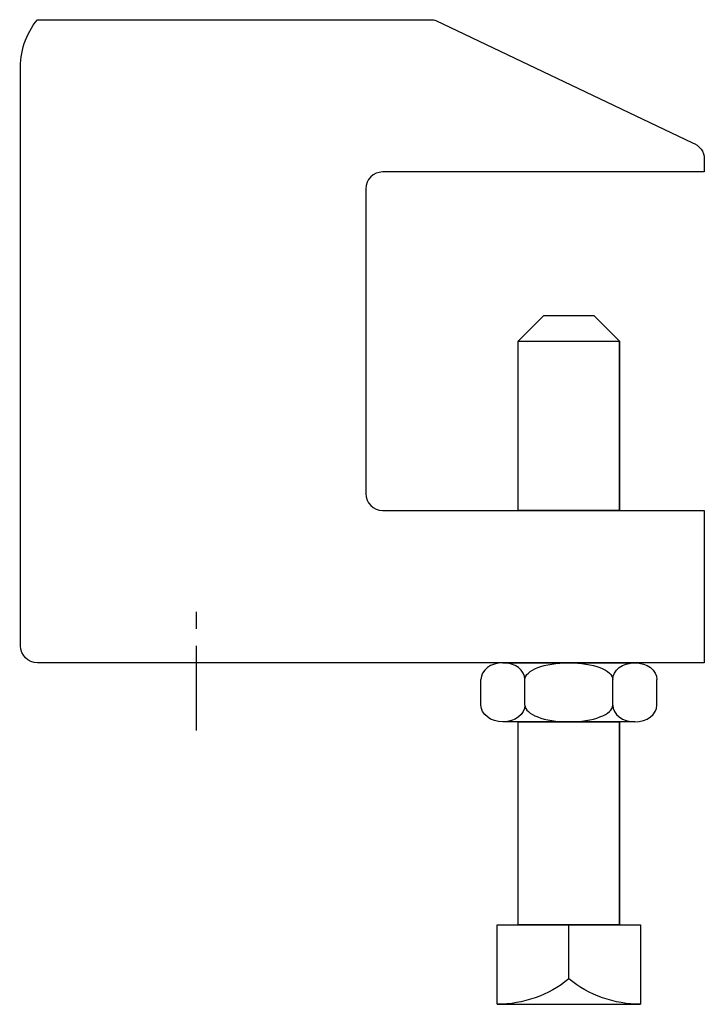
# Model space of a CAD drawing. Extents: x 18 to 197, y 11 to 268.
import ezdxf

# ---------------------------------------------------------------- set-up
doc = ezdxf.new("R2010")
doc.units = 0
doc.header["$MEASUREMENT"] = 0
doc.linetypes.add('AI9-LTYPE1', pattern=[35.403303, 22.127064, -4.425413, 4.425413, -4.425413])
doc.layers.get('0').update_dxf_attribs({"linetype": 'CONTINUOUS'})

msp = doc.modelspace()

# ---------------------------------------------------------------- linework, layer by layer
at = {"color": 7}
for p, q in [((148.66, 140.12), (148.66, 184.37)), ((175.21, 140.12), (175.21, 184.37)), ((144.69, 100.29), (179.18, 100.29)), ((138.94, 89.22), (138.94, 95.86)), ((150.44, 89.22), (150.44, 95.86)), ((173.43, 89.22), (173.43, 95.86)), ((184.93, 89.22), (184.93, 95.86)), ((179.18, 84.8), (144.69, 84.8)), ((148.66, 31.69), (148.66, 84.8)), ((175.21, 31.69), (175.21, 84.8)), ((161.93, 17.59), (161.93, 31.69)), ((143.17, 10.95), (180.7, 10.95))]:
    msp.add_line(p, q, dxfattribs=at)
at = {"color": 253, "linetype": 'AI9-LTYPE1'}
msp.add_line((64.57, 82.59), (64.57, 117.99), dxfattribs=at)
at = {"color": 7}
for points in [[(168.57, 191.01), (155.29, 191.01), (148.66, 184.37), (175.21, 184.37)], [(148.66, 140.12), (148.66, 184.37), (175.21, 184.37), (175.21, 140.12)], [(175.21, 31.69), (148.66, 31.69), (148.66, 84.8), (175.21, 84.8)]]:
    msp.add_lwpolyline(points, close=True, dxfattribs=at)
for points, knots in [([(197.34, 140.12), (197.34, 140.12), (113.25, 140.12), (113.25, 140.12), (110.81, 140.12), (108.83, 142.1), (108.83, 144.54), (108.83, 144.54), (108.83, 224.2), (108.83, 224.2), (108.83, 226.64), (110.81, 228.62), (113.25, 228.62), (113.25, 228.62), (197.34, 228.62), (197.34, 228.62), (197.34, 228.62), (197.34, 232.01), (197.34, 232.01), (197.34, 233.94), (196.08, 235.66), (194.23, 236.23), (194.23, 236.23), (127.17, 268.25), (127.17, 268.25), (126.75, 268.38), (126.3, 268.45), (125.85, 268.45), (125.85, 268.45), (23.01, 268.45), (23.01, 268.45), (19.94, 264.73), (18.37, 260), (18.58, 255.18), (18.58, 255.18), (18.58, 104.71), (18.58, 104.71), (18.58, 102.27), (20.56, 100.29), (23.01, 100.29), (23.01, 100.29), (197.34, 100.29), (197.34, 100.29), (197.34, 100.29), (197.34, 140.12), (197.34, 140.12)], [0, 0, 0, 0, 1, 1, 1, 2, 2, 2, 3, 3, 3, 4, 4, 4, 5, 5, 5, 6, 6, 6, 7, 7, 7, 8, 8, 8, 9, 9, 9, 10, 10, 10, 11, 11, 11, 12, 12, 12, 13, 13, 13, 14, 14, 14, 15, 15, 15, 15]), ([(150.44, 95.86), (150.44, 98.31), (147.86, 100.29), (144.69, 100.29), (141.51, 100.29), (138.94, 98.31), (138.94, 95.86)], [0, 0, 0, 0, 1, 1, 1, 2, 2, 2, 2]), ([(150.44, 95.86), (150.44, 98.31), (155.58, 100.29), (161.93, 100.29), (168.28, 100.29), (173.43, 98.31), (173.43, 95.86)], [0, 0, 0, 0, 1, 1, 1, 2, 2, 2, 2]), ([(173.43, 95.86), (173.43, 98.31), (176, 100.29), (179.18, 100.29), (182.35, 100.29), (184.93, 98.31), (184.93, 95.86)], [0, 0, 0, 0, 1, 1, 1, 2, 2, 2, 2]), ([(150.44, 89.22), (150.44, 86.78), (147.86, 84.8), (144.69, 84.8), (141.51, 84.8), (138.94, 86.78), (138.94, 89.22)], [0, 0, 0, 0, 1, 1, 1, 2, 2, 2, 2]), ([(150.44, 89.22), (150.44, 86.78), (155.58, 84.8), (161.93, 84.8), (168.28, 84.8), (173.43, 86.78), (173.43, 89.22)], [0, 0, 0, 0, 1, 1, 1, 2, 2, 2, 2]), ([(173.43, 89.22), (173.43, 86.78), (176, 84.8), (179.18, 84.8), (182.35, 84.8), (184.93, 86.78), (184.93, 89.22)], [0, 0, 0, 0, 1, 1, 1, 2, 2, 2, 2]), ([(143.17, 10.95), (150, 10.95), (156.62, 13.29), (161.93, 17.59), (167.24, 13.29), (173.87, 10.95), (180.7, 10.95), (180.7, 10.95), (180.7, 31.69), (180.7, 31.69), (180.7, 31.69), (143.17, 31.69), (143.17, 31.69), (143.17, 31.69), (143.17, 10.95), (143.17, 10.95)], [0, 0, 0, 0, 1, 1, 1, 2, 2, 2, 3, 3, 3, 4, 4, 4, 5, 5, 5, 5])]:
    msp.add_open_spline(points, degree=3, knots=knots, dxfattribs=at)

doc.saveas('drawing.dxf')
